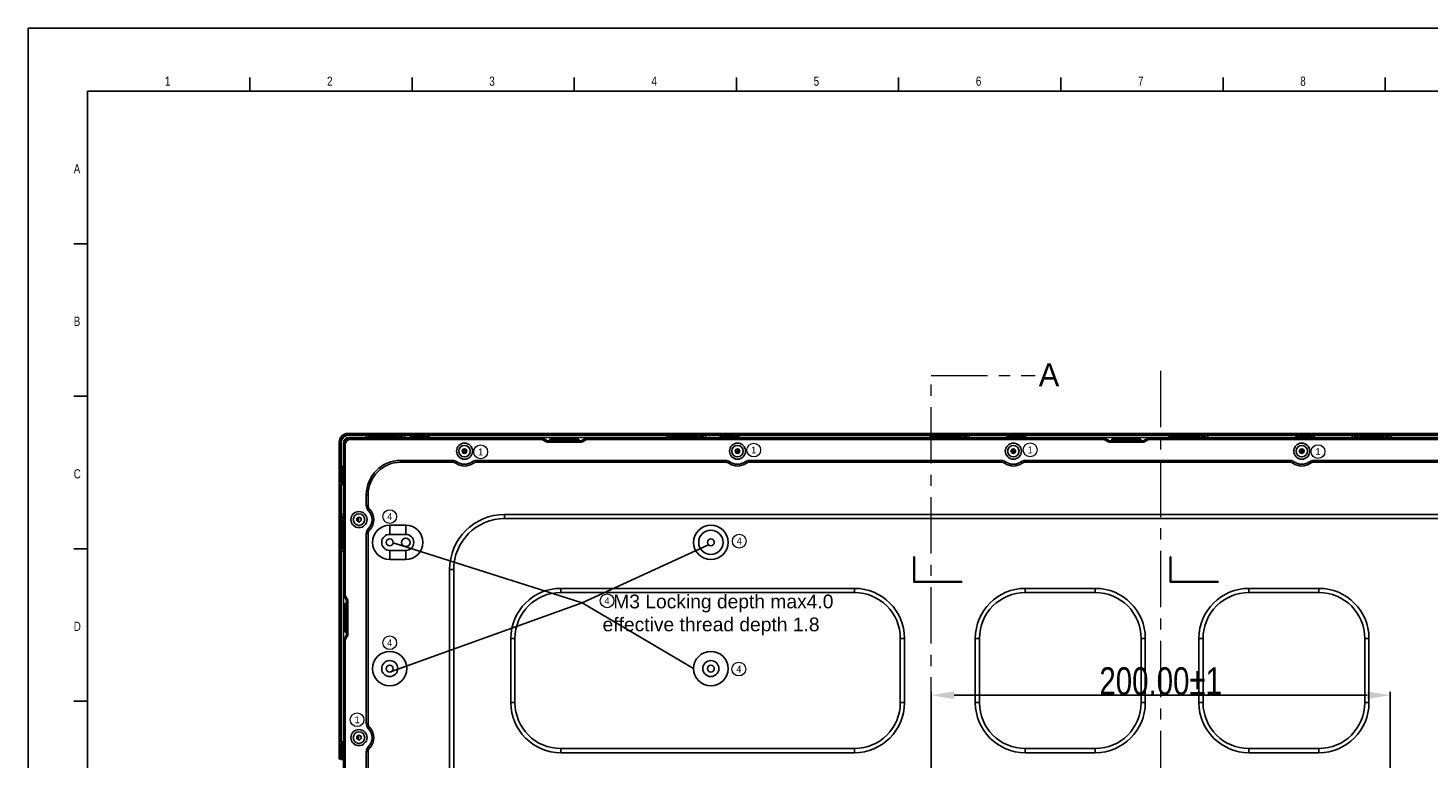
# Model space of a CAD drawing. Header units: millimetres. Extents: x 0 to 3401, y -1 to 1189.
# Tile 26 of 40: x 1719 to 2330, y 870 to 1189. Entities that reach past the tile are written whole.
import ezdxf
from ezdxf.enums import TextEntityAlignment as Align

# ---------------------------------------------------------------- set-up
doc = ezdxf.new("R2010")
doc.units = ezdxf.units.MM
doc.header["$LTSCALE"] = 65.395
doc.header["$PDMODE"] = 3
doc.header["$PDSIZE"] = 8
doc.linetypes.add('CENTER', pattern=[0.6, 0.375, -0.075, 0.075, -0.075])
doc.layers.get('0').update_dxf_attribs({"linetype": 'CONTINUOUS'})
doc.layers.get('Defpoints').update_dxf_attribs({"linetype": 'CONTINUOUS'})
doc.layers.add('02___PRT_ALL_AXES', color=7, linetype='CONTINUOUS')
doc.layers.add('from', color=7, linetype='CONTINUOUS', lineweight=13)
doc.styles.add('DIM', font='romans.shx', dxfattribs={"width": 0.9, "height": 2})
doc.styles.add('ROMANC', font='txt')
doc.styles.get("Standard").update_dxf_attribs({"font": 'txt', "width": 0.8})
doc.styles.add('TXT', font='txt')
doc.dimstyles.new('1-1', dxfattribs={"dimtxt": 2.2, "dimasz": 2.2, "dimexe": 1.25, "dimexo": 0.625, "dimgap": 1, "dimtad": 1, "dimzin": 0, "dimdsep": 46, "dimtxsty": 'DIM', "dimcen": 1.5, "dimadec": 0, "dimazin": 0, "dimtfac": 1, "dimtofl": 0, "dimtmove": 0, "dimatfit": 3, "dimfxl": 1, "dimtolj": 1, "dimtzin": 0, "dimarcsym": 0})
doc.dimstyles.new('1-1-1.5', dxfattribs={"dimtxt": 6, "dimasz": 5, "dimexe": 1.5, "dimexo": 1.5, "dimgap": 0.1, "dimtad": 1, "dimzin": 0, "dimdsep": 46, "dimtxsty": 'Standard', "dimcen": 1, "dimclrd": 2, "dimclre": 2, "dimclrt": 2, "dimazin": 0, "dimtfac": 1, "dimtofl": 0, "dimtmove": 0, "dimatfit": 3, "dimfxl": 1, "dimtolj": 1, "dimtzin": 0, "dimlwd": -1, "dimlwe": -1, "dimarcsym": 0})

# ---------------------------------------------------------------- blocks, each defined once
blk = doc.blocks.new('*D19')
at = {"transparency": 16777216}
for p, q in [((2113.11, 856.36), (2113.11, 899.27)), ((2123.11, 897.77), (2303.11, 897.77)), ((2313.11, 856.36), (2313.11, 899.27))]:
    blk.add_line(p, q, dxfattribs=at)
for points in [[(2123.11, 899.43), (2123.11, 896.1), (2113.11, 897.77)], [(2303.11, 899.43), (2303.11, 896.1), (2313.11, 897.77)]]:
    blk.add_solid(points, dxfattribs=at)
at = {"layer": 'Defpoints', "color": 0, "transparency": 16777216}
for p in [(2313.11, 897.77), (2113.11, 854.86), (2313.11, 854.86)]:
    blk.add_point(p, dxfattribs=at)
at = {"transparency": 16777216, "insert": (2213.11, 903.87), "char_height": 12, "attachment_point": 5}
blk.add_mtext('\\A1;200.00%%P1', dxfattribs=at)

msp = doc.modelspace()

# ---------------------------------------------------------------- linework, layer by layer
at = {"color": 7, "linetype": 'Continuous'}
for p, q in [((1719.317, -0.828), (1719.317, 1188.526)), ((1719.317, 1188.526), (3400.817, 1188.526)), ((1816.023, 1160.997), (1816.023, 1166.996)), ((1886.734, 1160.997), (1886.734, 1166.996)), ((1957.445, 1160.997), (1957.445, 1166.996)), ((2028.155, 1160.997), (2028.155, 1166.996)), ((2098.866, 1160.997), (2098.866, 1166.996)), ((2169.577, 1160.997), (2169.577, 1166.996)), ((2240.287, 1160.997), (2240.287, 1166.996)), ((2310.998, 1160.997), (2310.998, 1166.996)), ((1739.314, 1094.529), (1745.313, 1094.529)), ((1739.314, 1028.061), (1745.313, 1028.061)), ((1855.007, 997.234), (1855.007, 1008.084)), ((1855.607, 997.483), (1855.607, 1008.084)), ((1855.807, 998.034), (1855.807, 1007.584)), ((1856.807, 975.534), (1856.807, 1007.584)), ((1858.807, 1011.884), (1887.107, 1011.884)), ((1858.807, 1011.284), (1886.859, 1011.284)), ((1859.307, 1011.084), (1867.607, 1011.084)), ((1859.307, 1010.084), (1867.607, 1010.084)), ((1860.007, 1011.284), (1860.007, 1011.884)), ((1860.007, 1009.884), (1860.007, 1009.284)), ((1860.007, 1009.884), (1943.441, 1009.884)), ((1943.441, 1009.284), (1860.007, 1009.284)), ((1862.007, 1011.884), (1862.007, 1011.284)), ((1866.607, 1010.084), (1866.607, 1011.084)), ((1867.607, 1011.084), (1867.607, 1010.084)), ((1867.863, 1011.084), (1868.607, 1011.084)), ((1868.107, 1011.084), (1868.107, 1010.084)), ((1868.107, 1010.084), (1868.851, 1010.084)), ((1868.607, 1010.084), (1868.607, 1011.084)), ((1869.107, 1010.084), (1869.107, 1011.084)), ((1869.107, 1011.084), (1881.107, 1011.084)), ((1881.107, 1010.084), (1869.107, 1010.084)), ((1870.107, 1011.084), (1870.107, 1010.384)), ((1880.107, 1010.384), (1870.107, 1010.384)), ((1872.107, 1009.884), (1872.274, 1010.084)), ((1873.055, 1010.084), (1872.888, 1009.884)), ((1873.607, 1009.884), (1873.607, 1010.084)), ((1876.607, 1009.884), (1876.607, 1010.084)), ((1877.326, 1009.884), (1877.16, 1010.084)), ((1877.941, 1010.084), (1878.107, 1009.884)), ((1880.107, 1010.384), (1880.107, 1011.084)), ((1881.107, 1011.084), (1881.107, 1010.084)), ((1881.363, 1011.084), (1882.107, 1011.084)), ((1881.607, 1011.084), (1881.607, 1010.084)), ((1881.607, 1010.084), (1882.351, 1010.084)), ((1882.107, 1010.084), (1882.107, 1011.084)), ((1882.607, 1010.084), (1882.607, 1011.084)), ((1882.607, 1011.084), (1885.607, 1011.084)), ((1882.607, 1010.084), (1998.607, 1010.084)), ((1883.607, 1011.084), (1883.607, 1010.084)), ((1885.607, 1011.084), (1886.107, 1010.684)), ((1886.107, 1010.684), (1894.107, 1010.684)), ((1886.859, 1011.284), (1887.459, 1010.684)), ((1887.107, 1011.884), (1887.707, 1011.284)), ((1892.875, 1011.884), (1887.339, 1011.884)), ((1887.707, 1011.284), (1892.507, 1011.284)), ((1893.107, 1011.884), (1892.507, 1011.284)), ((1893.356, 1011.284), (1892.756, 1010.684)), ((1893.107, 1011.884), (2022.107, 1011.884)), ((1893.356, 1011.284), (2021.859, 1011.284)), ((1894.107, 1010.684), (1894.607, 1011.084)), ((1894.607, 1011.084), (1998.607, 1011.084)), ((1943.441, 1009.284), (1943.441, 1009.884)), ((1943.75, 1009.799), (1943.441, 1009.284)), ((1943.441, 1009.284), (1945.158, 1008.254)), ((1943.75, 1009.799), (1945.465, 1008.77)), ((1945.156, 1008.255), (1945.465, 1008.77)), ((1945.773, 1008.684), (1945.773, 1008.084)), ((1945.773, 1008.684), (1960.441, 1008.684)), ((1945.773, 1008.084), (1960.443, 1008.084)), ((1946.807, 1009.334), (1946.807, 1008.684)), ((1946.807, 1009.334), (1947.107, 1009.034)), ((1959.407, 1009.334), (1946.807, 1009.334)), ((1947.107, 1009.034), (1947.107, 1008.684)), ((1959.107, 1009.034), (1947.107, 1009.034)), ((1947.107, 1008.784), (1959.107, 1008.784)), ((1959.407, 1009.334), (1959.107, 1009.034)), ((1959.107, 1008.684), (1959.107, 1009.034)), ((1959.407, 1008.684), (1959.407, 1009.334)), ((1960.441, 1008.084), (1960.441, 1008.684)), ((1960.75, 1008.77), (1962.465, 1009.799)), ((1960.75, 1008.77), (1961.058, 1008.255)), ((1961.058, 1008.255), (1962.773, 1009.284)), ((1962.773, 1009.284), (1962.465, 1009.799)), ((1962.773, 1009.884), (1962.773, 1009.284)), ((1962.773, 1009.884), (2188.441, 1009.884)), ((2188.441, 1009.284), (1962.773, 1009.284)), ((1997.607, 1010.084), (1997.607, 1011.084)), ((1998.607, 1011.084), (1998.607, 1010.084)), ((1998.863, 1011.084), (1999.607, 1011.084)), ((1999.107, 1011.084), (1999.107, 1010.084)), ((1999.107, 1010.084), (1999.851, 1010.084)), ((1999.607, 1010.084), (1999.607, 1011.084)), ((2000.107, 1010.084), (2000.107, 1011.084)), ((2000.107, 1011.084), (2012.107, 1011.084)), ((2012.107, 1010.084), (2000.107, 1010.084)), ((2001.107, 1011.084), (2001.107, 1010.384)), ((2011.107, 1010.384), (2001.107, 1010.384)), ((2003.107, 1009.884), (2003.274, 1010.084)), ((2004.055, 1010.084), (2003.888, 1009.884)), ((2004.607, 1009.884), (2004.607, 1010.084)), ((2007.607, 1009.884), (2007.607, 1010.084)), ((2008.326, 1009.884), (2008.16, 1010.084)), ((2008.941, 1010.084), (2009.107, 1009.884)), ((2011.107, 1010.384), (2011.107, 1011.084)), ((2012.107, 1011.084), (2012.107, 1010.084)), ((2012.363, 1011.084), (2013.107, 1011.084)), ((2012.607, 1011.084), (2012.607, 1010.084)), ((2012.607, 1010.084), (2013.351, 1010.084)), ((2013.107, 1010.084), (2013.107, 1011.084)), ((2013.607, 1010.084), (2013.607, 1011.084)), ((2013.607, 1011.084), (2020.607, 1011.084)), ((2013.607, 1010.084), (2113.607, 1010.084)), ((2014.607, 1011.084), (2014.607, 1010.084)), ((2020.607, 1011.084), (2021.107, 1010.684)), ((2021.107, 1010.684), (2029.107, 1010.684)), ((2021.859, 1011.284), (2022.459, 1010.684)), ((2022.107, 1011.884), (2022.707, 1011.284)), ((2027.875, 1011.884), (2022.339, 1011.884)), ((2022.707, 1011.284), (2027.507, 1011.284)), ((2028.107, 1011.884), (2027.507, 1011.284)), ((2028.356, 1011.284), (2027.756, 1010.684)), ((2028.107, 1011.884), (2147.107, 1011.884)), ((2028.356, 1011.284), (2146.859, 1011.284)), ((2029.107, 1010.684), (2029.607, 1011.084)), ((2029.607, 1011.084), (2113.607, 1011.084)), ((2112.607, 1010.084), (2112.607, 1011.084)), ((2113.607, 1011.084), (2113.607, 1010.084)), ((2113.863, 1011.084), (2114.607, 1011.084)), ((2114.107, 1011.084), (2114.107, 1010.084)), ((2114.107, 1010.084), (2114.851, 1010.084)), ((2114.607, 1010.084), (2114.607, 1011.084)), ((2115.107, 1010.084), (2115.107, 1011.084)), ((2115.107, 1011.084), (2127.107, 1011.084)), ((2127.107, 1010.084), (2115.107, 1010.084)), ((2116.107, 1011.084), (2116.107, 1010.384)), ((2126.107, 1010.384), (2116.107, 1010.384)), ((2118.107, 1009.884), (2118.274, 1010.084)), ((2119.055, 1010.084), (2118.888, 1009.884)), ((2119.607, 1009.884), (2119.607, 1010.084)), ((2122.607, 1009.884), (2122.607, 1010.084)), ((2123.326, 1009.884), (2123.16, 1010.084)), ((2123.941, 1010.084), (2124.107, 1009.884)), ((2126.107, 1010.384), (2126.107, 1011.084)), ((2127.107, 1011.084), (2127.107, 1010.084)), ((2127.363, 1011.084), (2128.107, 1011.084)), ((2127.607, 1011.084), (2127.607, 1010.084)), ((2127.607, 1010.084), (2128.351, 1010.084)), ((2128.107, 1010.084), (2128.107, 1011.084)), ((2128.607, 1010.084), (2128.607, 1011.084)), ((2128.607, 1011.084), (2145.607, 1011.084)), ((2128.607, 1010.084), (2217.607, 1010.084)), ((2129.607, 1011.084), (2129.607, 1010.084)), ((2145.607, 1011.084), (2146.107, 1010.684)), ((2146.107, 1010.684), (2154.107, 1010.684)), ((2146.859, 1011.284), (2147.459, 1010.684)), ((2147.107, 1011.884), (2147.707, 1011.284)), ((2152.875, 1011.884), (2147.339, 1011.884)), ((2147.707, 1011.284), (2152.507, 1011.284)), ((2153.107, 1011.884), (2152.507, 1011.284)), ((2153.356, 1011.284), (2152.756, 1010.684)), ((2153.107, 1011.884), (2273.107, 1011.884)), ((2153.356, 1011.284), (2272.859, 1011.284)), ((2154.107, 1010.684), (2154.607, 1011.084)), ((2154.607, 1011.084), (2217.607, 1011.084)), ((2188.441, 1009.284), (2188.441, 1009.884)), ((2188.75, 1009.799), (2188.441, 1009.284)), ((2188.441, 1009.284), (2190.158, 1008.254)), ((2188.75, 1009.799), (2190.465, 1008.77)), ((2190.156, 1008.255), (2190.465, 1008.77)), ((2190.773, 1008.684), (2190.773, 1008.084)), ((2190.773, 1008.684), (2205.441, 1008.684)), ((2190.773, 1008.084), (2205.443, 1008.084)), ((2191.807, 1009.334), (2191.807, 1008.684)), ((2191.807, 1009.334), (2192.107, 1009.034)), ((2204.407, 1009.334), (2191.807, 1009.334)), ((2192.107, 1009.034), (2192.107, 1008.684)), ((2204.107, 1009.034), (2192.107, 1009.034)), ((2192.107, 1008.784), (2204.107, 1008.784)), ((2204.407, 1009.334), (2204.107, 1009.034)), ((2204.107, 1008.684), (2204.107, 1009.034)), ((2204.407, 1008.684), (2204.407, 1009.334)), ((2205.441, 1008.084), (2205.441, 1008.684)), ((2205.75, 1008.77), (2207.465, 1009.799)), ((2205.75, 1008.77), (2206.058, 1008.255)), ((2206.058, 1008.255), (2207.773, 1009.284)), ((2207.773, 1009.284), (2207.465, 1009.799)), ((2207.773, 1009.884), (2207.773, 1009.284)), ((2207.773, 1009.884), (2463.441, 1009.884)), ((2463.441, 1009.284), (2207.773, 1009.284)), ((2216.607, 1010.084), (2216.607, 1011.084)), ((2217.607, 1011.084), (2217.607, 1010.084)), ((2217.863, 1011.084), (2218.607, 1011.084)), ((2218.107, 1011.084), (2218.107, 1010.084)), ((2218.107, 1010.084), (2218.851, 1010.084)), ((2218.607, 1010.084), (2218.607, 1011.084)), ((2219.107, 1010.084), (2219.107, 1011.084)), ((2219.107, 1011.084), (2231.107, 1011.084)), ((2231.107, 1010.084), (2219.107, 1010.084)), ((2220.107, 1011.084), (2220.107, 1010.384)), ((2230.107, 1010.384), (2220.107, 1010.384)), ((2222.107, 1009.884), (2222.274, 1010.084)), ((2227.941, 1010.084), (2228.107, 1009.884)), ((2230.107, 1010.384), (2230.107, 1011.084)), ((2231.107, 1011.084), (2231.107, 1010.084)), ((2231.363, 1011.084), (2232.107, 1011.084)), ((2231.607, 1011.084), (2231.607, 1010.084)), ((2231.607, 1010.084), (2232.351, 1010.084)), ((2232.107, 1010.084), (2232.107, 1011.084)), ((2232.607, 1010.084), (2232.607, 1011.084)), ((2232.607, 1011.084), (2271.607, 1011.084)), ((2232.607, 1010.084), (2297.607, 1010.084)), ((2233.607, 1011.084), (2233.607, 1010.084)), ((2271.607, 1011.084), (2272.107, 1010.684)), ((2272.107, 1010.684), (2280.107, 1010.684)), ((2272.859, 1011.284), (2273.459, 1010.684)), ((2273.107, 1011.884), (2273.707, 1011.284)), ((2278.875, 1011.884), (2273.339, 1011.884)), ((2273.707, 1011.284), (2278.507, 1011.284)), ((2279.107, 1011.884), (2278.507, 1011.284)), ((2279.356, 1011.284), (2278.756, 1010.684)), ((2279.107, 1011.884), (2398.107, 1011.884)), ((2279.356, 1011.284), (2397.859, 1011.284)), ((2280.107, 1010.684), (2280.607, 1011.084)), ((2280.607, 1011.084), (2297.607, 1011.084)), ((2296.607, 1010.084), (2296.607, 1011.084)), ((2297.607, 1011.084), (2297.607, 1010.084)), ((2297.863, 1011.084), (2298.607, 1011.084)), ((2298.107, 1011.084), (2298.107, 1010.084)), ((2298.107, 1010.084), (2298.851, 1010.084)), ((2298.607, 1010.084), (2298.607, 1011.084)), ((2299.107, 1010.084), (2299.107, 1011.084)), ((2299.107, 1011.084), (2311.107, 1011.084)), ((2311.107, 1010.084), (2299.107, 1010.084)), ((2300.107, 1011.084), (2300.107, 1010.384)), ((2310.107, 1010.384), (2300.107, 1010.384)), ((2302.107, 1009.884), (2302.274, 1010.084)), ((2303.055, 1010.084), (2302.888, 1009.884)), ((2303.607, 1009.884), (2303.607, 1010.084)), ((2306.607, 1009.884), (2306.607, 1010.084)), ((2307.326, 1009.884), (2307.16, 1010.084)), ((2307.941, 1010.084), (2308.107, 1009.884)), ((2310.107, 1010.384), (2310.107, 1011.084)), ((2311.107, 1011.084), (2311.107, 1010.084)), ((2311.363, 1011.084), (2312.107, 1011.084)), ((2311.607, 1011.084), (2311.607, 1010.084)), ((2311.607, 1010.084), (2312.351, 1010.084)), ((2312.107, 1010.084), (2312.107, 1011.084)), ((2312.607, 1010.084), (2312.607, 1011.084)), ((2312.607, 1011.084), (2396.607, 1011.084)), ((2312.607, 1010.084), (2412.607, 1010.084)), ((2313.607, 1011.084), (2313.607, 1010.084)), ((1855.007, 1006.884), (1855.607, 1006.884)), ((1855.607, 1004.884), (1855.007, 1004.884)), ((1857.007, 941.2), (1857.007, 1006.884)), ((1857.607, 1006.884), (1857.007, 1006.884)), ((1857.607, 1006.884), (1857.607, 941.2)), ((1908.627, 1004.2), (1910.627, 1004.2)), ((1910.627, 1003.917), (1908.627, 1003.917)), ((1908.733, 1004.534), (1910.522, 1004.534)), ((1908.753, 1003.681), (1910.501, 1003.681)), ((1910.384, 1003.534), (1908.87, 1003.534)), ((2027.647, 1004.2), (2029.647, 1004.2)), ((2029.647, 1003.917), (2027.647, 1003.917)), ((2027.753, 1004.534), (2029.542, 1004.534)), ((2027.773, 1003.681), (2029.521, 1003.681)), ((2029.404, 1003.534), (2027.89, 1003.534)), ((2147.887, 1004.2), (2149.887, 1004.2)), ((2149.887, 1003.917), (2147.887, 1003.917)), ((2147.993, 1004.534), (2149.782, 1004.534)), ((2148.013, 1003.681), (2149.761, 1003.681)), ((2149.644, 1003.534), (2148.13, 1003.534)), ((2273.617, 1004.2), (2275.617, 1004.2)), ((2275.617, 1003.917), (2273.617, 1003.917)), ((2273.723, 1004.534), (2275.512, 1004.534)), ((2273.743, 1003.681), (2275.491, 1003.681)), ((2275.374, 1003.534), (2273.86, 1003.534)), ((1855.007, 997.234), (1855.607, 996.634)), ((1855.007, 996.949), (1855.007, 990.122)), ((1855.607, 997.483), (1856.207, 996.883)), ((1855.607, 996.634), (1855.607, 990.434)), ((1856.207, 997.534), (1855.807, 998.034)), ((1856.207, 989.534), (1856.207, 997.534)), ((1881.807, 1000.134), (1881.807, 999.334)), ((1904.475, 1000.134), (1881.807, 1000.134)), ((1904.475, 999.334), (1881.807, 999.334)), ((1904.475, 1000.134), (1904.475, 999.334)), ((1906.251, 999.551), (1905.778, 998.907)), ((1913.003, 999.551), (1913.477, 998.907)), ((1914.78, 1000.134), (1914.78, 999.334)), ((2023.495, 1000.134), (1914.78, 1000.134)), ((2023.495, 999.334), (1914.78, 999.334)), ((2023.495, 1000.134), (2023.495, 999.334)), ((2025.271, 999.551), (2024.798, 998.907)), ((2032.023, 999.551), (2032.497, 998.907)), ((2033.8, 1000.134), (2033.8, 999.334)), ((2143.735, 1000.134), (2033.8, 1000.134)), ((2143.735, 999.334), (2033.8, 999.334)), ((2143.735, 1000.134), (2143.735, 999.334)), ((2145.511, 999.551), (2145.038, 998.907)), ((2152.263, 999.551), (2152.737, 998.907)), ((2154.04, 1000.134), (2154.04, 999.334)), ((2269.465, 1000.134), (2154.04, 1000.134)), ((2269.465, 999.334), (2154.04, 999.334)), ((2269.465, 1000.134), (2269.465, 999.334)), ((2271.241, 999.551), (2270.768, 998.907)), ((2277.993, 999.551), (2278.467, 998.907)), ((2279.77, 1000.134), (2279.77, 999.334)), ((2390.295, 1000.134), (2279.77, 1000.134)), ((2390.295, 999.334), (2279.77, 999.334)), ((1855.007, 989.834), (1855.607, 990.434)), ((1855.007, 877.234), (1855.007, 989.834)), ((1855.607, 989.586), (1856.207, 990.186)), ((1855.607, 877.483), (1855.607, 989.586)), ((1855.807, 989.034), (1856.207, 989.534)), ((1855.807, 975.534), (1855.807, 989.034)), ((1866.807, 985.134), (1866.807, 980.407)), ((1866.807, 985.134), (1867.607, 985.134)), ((1867.607, 985.134), (1867.607, 980.407)), ((1867.607, 980.407), (1866.807, 980.407)), ((1867.669, 978.303), (1868.239, 978.864)), ((1855.807, 976.534), (1856.807, 976.534)), ((1856.807, 975.534), (1855.807, 975.534)), ((1855.807, 974.29), (1855.807, 975.034)), ((1856.807, 975.034), (1855.807, 975.034)), ((1855.807, 974.534), (1856.807, 974.534)), ((1855.807, 963.034), (1855.807, 974.034)), ((1855.807, 974.034), (1856.807, 974.034)), ((1856.507, 973.034), (1855.807, 973.034)), ((1856.507, 973.034), (1856.507, 964.034)), ((1856.807, 974.534), (1856.807, 975.278)), ((1856.807, 974.034), (1856.807, 963.034)), ((1856.807, 971.367), (1857.007, 971.534)), ((1857.007, 970.753), (1856.807, 970.586)), ((1862.742, 973.807), (1862.742, 974.798)), ((1863.024, 975.086), (1863.024, 973.52)), ((1863.261, 973.397), (1863.261, 975.212)), ((1863.407, 975.25), (1863.407, 973.357)), ((1877.007, 971.884), (1877.007, 967.884)), ((1877.007, 971.884), (1884.007, 971.884)), ((1884.007, 971.884), (1884.007, 967.884)), ((1927.107, 976.534), (1927.107, 974.734)), ((1927.107, 976.534), (2509.107, 976.534)), ((1927.107, 974.734), (2509.107, 974.734)), ((1857.007, 970.034), (1856.807, 970.034)), ((1857.007, 967.034), (1856.807, 967.034)), ((1856.807, 966.482), (1857.007, 966.315)), ((1857.007, 965.534), (1856.807, 965.701)), ((1866.807, 968.201), (1866.807, 885.407)), ((1866.807, 968.201), (1867.607, 968.201)), ((1867.607, 968.201), (1867.607, 885.407)), ((1867.669, 970.305), (1868.239, 969.744)), ((1877.007, 967.884), (1884.007, 967.884)), ((1739.314, 961.593), (1745.313, 961.593)), ((1855.807, 964.034), (1856.507, 964.034)), ((1856.807, 963.034), (1855.807, 963.034)), ((1855.807, 961.79), (1855.807, 962.534)), ((1856.807, 962.534), (1855.807, 962.534)), ((1855.807, 962.034), (1856.807, 962.034)), ((1855.807, 878.034), (1855.807, 961.534)), ((1855.807, 961.534), (1856.807, 961.534)), ((1856.807, 960.534), (1855.807, 960.534)), ((1856.807, 962.034), (1856.807, 962.778)), ((1856.807, 865.534), (1856.807, 961.534)), ((1877.007, 956.884), (1877.007, 960.884)), ((1884.007, 960.884), (1877.007, 960.884)), ((1884.007, 956.884), (1884.007, 960.884)), ((1884.007, 956.884), (1877.007, 956.884)), ((1903.107, 763.534), (1903.107, 952.534)), ((1903.107, 952.534), (1904.907, 952.534)), ((1904.907, 763.534), (1904.907, 952.534)), ((2105.457, 947.034), (2105.457, 958.034)), ((2105.457, 958.034), (2105.757, 958.034)), ((2105.757, 958.034), (2105.757, 947.334)), ((2217.207, 947.034), (2217.207, 958.034)), ((2217.207, 958.034), (2217.507, 958.034)), ((2217.507, 958.034), (2217.507, 947.334)), ((2126.457, 947.034), (2105.457, 947.034)), ((2105.757, 947.334), (2126.457, 947.334)), ((2126.457, 947.334), (2126.457, 947.034)), ((2238.207, 947.034), (2217.207, 947.034)), ((2217.507, 947.334), (2238.207, 947.334)), ((2238.207, 947.334), (2238.207, 947.034)), ((1857.007, 941.2), (1857.607, 941.2)), ((1857.607, 941.2), (1857.093, 940.892)), ((1858.122, 939.177), (1857.093, 940.892)), ((1858.636, 939.485), (1857.607, 941.2)), ((1951.607, 942.534), (1951.607, 944.334)), ((2079.607, 944.334), (1951.607, 944.334)), ((2079.607, 942.534), (1951.607, 942.534)), ((2079.607, 942.534), (2079.607, 944.334)), ((2154.107, 942.534), (2154.107, 944.334)), ((2184.607, 944.334), (2154.107, 944.334)), ((2184.607, 942.534), (2154.107, 942.534)), ((2184.607, 942.534), (2184.607, 944.334)), ((2251.607, 942.534), (2251.607, 944.334)), ((2282.107, 944.334), (2251.607, 944.334)), ((2282.107, 942.534), (2251.607, 942.534)), ((2282.107, 942.534), (2282.107, 944.334)), ((1857.607, 937.834), (1857.607, 925.234)), ((1857.607, 937.834), (1857.907, 937.534)), ((1858.207, 937.834), (1857.607, 937.834)), ((1857.907, 937.534), (1857.907, 925.534)), ((1858.207, 937.534), (1857.907, 937.534)), ((1858.107, 925.534), (1858.107, 937.534)), ((1858.122, 939.177), (1858.636, 939.485)), ((1858.207, 924.2), (1858.207, 938.868)), ((1858.807, 938.868), (1858.207, 938.868)), ((1858.807, 924.2), (1858.807, 938.87)), ((1857.007, 726.2), (1857.007, 921.868)), ((1857.607, 921.868), (1857.007, 921.868)), ((1857.093, 922.177), (1858.122, 923.892)), ((1857.093, 922.177), (1857.607, 921.868)), ((1857.607, 925.234), (1857.907, 925.534)), ((1857.607, 925.234), (1858.207, 925.234)), ((1857.607, 921.868), (1858.637, 923.585)), ((1857.607, 921.868), (1857.607, 726.2)), ((1857.907, 925.534), (1858.207, 925.534)), ((1858.636, 923.583), (1858.122, 923.892)), ((1858.207, 924.2), (1858.807, 924.2)), ((1929.807, 922.534), (1929.807, 894.534)), ((1931.607, 922.534), (1929.807, 922.534)), ((1931.607, 922.534), (1931.607, 894.534)), ((2099.607, 894.534), (2099.607, 922.534)), ((2099.607, 922.534), (2101.407, 922.534)), ((2101.407, 894.534), (2101.407, 922.534)), ((2132.307, 922.534), (2132.307, 894.534)), ((2134.107, 922.534), (2132.307, 922.534)), ((2134.107, 922.534), (2134.107, 894.534)), ((2204.607, 894.534), (2204.607, 922.534)), ((2204.607, 922.534), (2206.407, 922.534)), ((2206.407, 894.534), (2206.407, 922.534)), ((2229.807, 922.534), (2229.807, 894.534)), ((2231.607, 922.534), (2229.807, 922.534)), ((2231.607, 922.534), (2231.607, 894.534)), ((2302.107, 894.534), (2302.107, 922.534)), ((2302.107, 922.534), (2303.907, 922.534)), ((2303.907, 894.534), (2303.907, 922.534)), ((1739.314, 895.125), (1745.313, 895.125)), ((1931.607, 894.534), (1929.807, 894.534)), ((2099.607, 894.534), (2101.407, 894.534)), ((2134.107, 894.534), (2132.307, 894.534)), ((2204.607, 894.534), (2206.407, 894.534)), ((2231.607, 894.534), (2229.807, 894.534)), ((2302.107, 894.534), (2303.907, 894.534)), ((1867.607, 885.407), (1866.807, 885.407)), ((1862.742, 878.807), (1862.742, 879.798)), ((1863.024, 880.086), (1863.024, 878.52)), ((1863.261, 878.397), (1863.261, 880.212)), ((1863.407, 880.25), (1863.407, 878.357)), ((1867.669, 883.303), (1868.239, 883.864)), ((1855.007, 877.234), (1855.607, 876.634)), ((1855.007, 876.949), (1855.007, 870.122)), ((1855.607, 877.483), (1856.207, 876.883)), ((1855.607, 876.634), (1855.607, 870.434)), ((1856.207, 877.534), (1855.807, 878.034)), ((1856.207, 869.534), (1856.207, 877.534)), ((1866.807, 873.201), (1866.807, 790.407)), ((1866.807, 873.201), (1867.607, 873.201)), ((1867.607, 873.201), (1867.607, 790.407)), ((1867.669, 875.305), (1868.239, 874.744)), ((1951.607, 874.534), (1951.607, 872.734)), ((1951.607, 874.534), (2079.607, 874.534)), ((2079.607, 874.534), (2079.607, 872.734)), ((2154.107, 874.534), (2154.107, 872.734)), ((2154.107, 874.534), (2184.607, 874.534)), ((2184.607, 874.534), (2184.607, 872.734)), ((2251.607, 874.534), (2251.607, 872.734)), ((2251.607, 874.534), (2282.107, 874.534)), ((2282.107, 874.534), (2282.107, 872.734)), ((1855.007, 869.834), (1855.607, 870.434)), ((1855.607, 869.586), (1856.207, 870.186)), ((1951.607, 872.734), (2079.607, 872.734)), ((2154.107, 872.734), (2184.607, 872.734)), ((2251.607, 872.734), (2282.107, 872.734))]:
    msp.add_line(p, q, dxfattribs=at)
at = {"color": 6, "linetype": 'Continuous'}
for p, q in [((1745.313, 31.04), (1745.313, 1160.997)), ((1745.313, 1160.997), (3371.658, 1160.997))]:
    msp.add_line(p, q, dxfattribs=at)
at = {"color": 1, "linetype": 'CENTER', "lineweight": 0}
msp.add_line((2213.107, 1039.174), (2213.107, 605.134), dxfattribs=at)
at = {"color": 5, "linetype": 'CENTER', "lineweight": 0}
for p, q in [((2113.107, 567.18), (2113.107, 1037.063)), ((2113.107, 1037.063), (2158.436, 1037.063))]:
    msp.add_line(p, q, dxfattribs=at)
at = {"color": 7, "linetype": 'Continuous'}
for centre, radius in [((1909.627, 1004.144), 3.5), ((2028.647, 1004.144), 3.5), ((2148.887, 1004.144), 3.5), ((2274.617, 1004.144), 3.5), ((1909.627, 1004.144), 2.5), ((1909.627, 1004.144), 1), ((2028.647, 1004.144), 2.5), ((2028.647, 1004.144), 1), ((2148.887, 1004.144), 2.5), ((2148.887, 1004.144), 1), ((2274.617, 1004.144), 2.5), ((2274.617, 1004.144), 1), ((1863.607, 974.304), 3.5), ((1863.607, 974.304), 2.5), ((1863.607, 974.304), 1), ((2017.007, 964.384), 7.5), ((1877.007, 964.384), 1.5), ((1884.007, 964.384), 1.85), ((2017.007, 964.384), 5.3), ((2017.007, 964.384), 1.5), ((1877.007, 909.384), 7.5), ((2017.007, 909.384), 7.5), ((1877.007, 909.384), 3.5), ((1877.007, 909.384), 1.5), ((2017.007, 909.384), 3.5), ((2017.007, 909.384), 1.5), ((1863.607, 879.304), 3.5), ((1863.607, 879.304), 2.5), ((1863.607, 879.304), 1)]:
    msp.add_circle(centre, radius, dxfattribs=at)
at = {"color": 0, "linetype": 'Continuous'}
for radius in [7.5, 3.5]:
    msp.add_circle((2017.007, 909.384), radius, dxfattribs=at)
at = {"color": 7, "linetype": 'Continuous'}
for centre, radius, start, end in [((1858.807, 1008.084), 3.8, 90, 180), ((1858.807, 1008.084), 3.2, 90, 180), ((1859.307, 1007.584), 3.5, 90, 180), ((1859.307, 1007.584), 2.5, 90, 180), ((1860.007, 1006.884), 3, 90, 180), ((1860.007, 1006.884), 2.4, 90, 180), ((1870.907, 1009.784), 0.3, 90, 148.248204), ((1879.307, 1009.784), 0.3, 20.311754, 90), ((1893.307, 1009.784), 0.3, 20.311754, 58.248204), ((1943.441, 1009.284), 0.6, 59.036244, 90), ((1945.773, 1009.284), 1.2, 239.134701, 270), ((1945.773, 1009.284), 0.6, 239.036243, 270), ((1960.441, 1009.284), 0.6, 270, 300.963757), ((1960.441, 1009.284), 1.2, 270.098457, 300.963757), ((1962.773, 1009.284), 0.6, 90, 120.963757), ((2001.907, 1009.784), 0.3, 90, 148.248204), ((2010.307, 1009.784), 0.3, 20.311754, 90), ((2028.307, 1009.784), 0.3, 20.311754, 58.248204), ((2116.907, 1009.784), 0.3, 90, 148.248204), ((2125.307, 1009.784), 0.3, 20.311754, 90), ((2153.307, 1009.784), 0.3, 20.311754, 58.248204), ((2188.441, 1009.284), 0.6, 59.036244, 90), ((2190.773, 1009.284), 1.2, 239.134701, 270), ((2190.773, 1009.284), 0.6, 239.036243, 270), ((2205.441, 1009.284), 0.6, 270, 300.963757), ((2205.441, 1009.284), 1.2, 270.098457, 300.963757), ((2207.773, 1009.284), 0.6, 90, 120.963757), ((2220.907, 1009.784), 0.3, 90, 148.248204), ((2229.307, 1009.784), 0.3, 20.311754, 90), ((2279.307, 1009.784), 0.3, 20.311754, 58.248204), ((2300.907, 1009.784), 0.3, 90, 148.248204), ((2309.307, 1009.784), 0.3, 20.311754, 90), ((1857.107, 996.734), 0.3, 110.311754, 148.248204), ((1881.807, 985.134), 15, 90, 179.999997), ((1881.807, 985.134), 14.2, 90, 179.999997), ((1904.475, 997.134), 3, 53.682471, 89.999994), ((1904.475, 997.134), 2.2, 53.682471, 89.999993), ((1909.627, 1004.144), 6.5, 233.682471, 306.317529), ((1909.627, 1004.144), 5.7, 233.682471, 306.317529), ((1914.78, 997.134), 3, 90.000006, 126.317529), ((1914.78, 997.134), 2.2, 90.000006, 126.317529), ((2023.495, 997.134), 3, 53.682471, 89.999994), ((2023.495, 997.134), 2.2, 53.682471, 89.999994), ((2028.647, 1004.144), 6.5, 233.682471, 306.317529), ((2028.647, 1004.144), 5.7, 233.682471, 306.317529), ((2033.8, 997.134), 3, 90.000006, 126.317529), ((2033.8, 997.134), 2.2, 90.000006, 126.317529), ((2143.735, 997.134), 3, 53.682471, 89.999994), ((2143.735, 997.134), 2.2, 53.681653, 89.999994), ((2148.887, 1004.144), 6.5, 233.682748, 306.317529), ((2148.887, 1004.144), 5.7, 233.682471, 306.317529), ((2154.04, 997.134), 3, 90.000006, 126.317529), ((2154.04, 997.134), 2.2, 90.000006, 126.317529), ((2269.465, 997.134), 3, 53.682471, 89.999994), ((2269.465, 997.134), 2.2, 53.681653, 89.999994), ((2274.617, 1004.144), 6.5, 233.682748, 306.317529), ((2274.617, 1004.144), 5.7, 233.682471, 306.317529), ((2279.77, 997.134), 3, 90.000006, 126.317529), ((2279.77, 997.134), 2.2, 90.000006, 126.317529), ((1869.807, 980.407), 3, 180.000007, 224.549579), ((1869.807, 980.407), 2.2, 180.000007, 224.549579), ((1863.607, 974.304), 5.7, 315.450421, 44.549579), ((1863.607, 974.304), 6.5, 315.450421, 44.549579), ((1857.107, 972.734), 0.3, 110.311754, 180), ((1877.007, 964.384), 7.5, 90, 270), ((1884.007, 964.384), 7.5, 270, 90), ((1927.107, 952.534), 24, 90.000002, 179.999999), ((1927.107, 952.534), 22.2, 90, 179.999998), ((1869.807, 968.201), 3, 135.450421, 179.999993), ((1869.807, 968.201), 2.2, 135.450421, 179.999993), ((1877.007, 964.384), 3.5, 90, 270), ((1884.007, 964.384), 3.5, 270, 90), ((1857.107, 964.334), 0.3, 180, 238.248204), ((1857.607, 941.2), 0.6, 180, 210.963757), ((1951.607, 922.534), 21.8, 90.000002, 180.000001), ((1951.607, 922.534), 20, 90, 179.999998), ((2079.607, 922.534), 21.8, 0.000002, 90), ((2079.607, 922.534), 20, 359.999999, 89.999998), ((2154.107, 922.534), 21.8, 90.000002, 180.000001), ((2154.107, 922.534), 20, 90, 179.999998), ((2184.607, 922.534), 21.8, 0.000002, 90), ((2184.607, 922.534), 20, 359.999999, 89.999998), ((2251.607, 922.534), 21.8, 90.000002, 180.000001), ((2251.607, 922.534), 20, 90, 179.999998), ((2282.107, 922.534), 21.8, 0.000002, 90), ((2282.107, 922.534), 20, 359.999999, 89.999998), ((1857.607, 938.868), 0.6, 0, 30.963757), ((1857.607, 938.868), 1.2, 0.098457, 30.963757), ((1857.607, 921.868), 0.6, 149.036244, 180), ((1857.607, 924.2), 0.6, 329.036243, 0), ((1857.607, 924.2), 1.2, 329.134701, 360), ((1951.607, 894.534), 21.8, 180.000002, 270), ((1951.607, 894.534), 20, 179.999999, 269.999998), ((2079.607, 894.534), 21.8, 270.000002, 0.000001), ((2079.607, 894.534), 20, 270, 359.999998), ((2154.107, 894.534), 21.8, 180.000002, 270), ((2154.107, 894.534), 20, 179.999999, 269.999998), ((2184.607, 894.534), 21.8, 270.000002, 0.000001), ((2184.607, 894.534), 20, 270, 359.999998), ((2251.607, 894.534), 21.8, 180.000002, 270), ((2251.607, 894.534), 20, 179.999999, 269.999998), ((2282.107, 894.534), 21.8, 270.000002, 0.000001), ((2282.107, 894.534), 20, 270, 359.999998), ((1869.807, 885.407), 3, 180.000007, 224.549579), ((1869.807, 885.407), 2.2, 180.000007, 224.549579), ((1863.607, 879.304), 5.7, 315.450421, 44.549579), ((1863.607, 879.304), 6.5, 315.450421, 44.549579), ((1857.107, 876.734), 0.3, 110.311754, 148.248204), ((1869.807, 873.201), 3, 135.450421, 179.999993), ((1869.807, 873.201), 2.2, 135.450421, 179.999993)]:
    msp.add_arc(centre, radius, start, end, dxfattribs=at)
for centre, major_axis, start_param, end_param in [((1870.107, 1010.084), (1, 0), 1.5707963, 3.1415927), ((1880.107, 1010.084), (1, 0), 6.2831853, 7.8539816), ((2001.107, 1010.084), (1, 0), 1.5707963, 3.1415927), ((2011.107, 1010.084), (1, 0), 6.2831853, 7.8539816), ((2116.107, 1010.084), (1, 0), 1.5707963, 3.1415927), ((2126.107, 1010.084), (1, 0), 6.2831853, 7.8539816), ((2220.107, 1010.084), (1, 0), 1.5707963, 3.1415927), ((2230.107, 1010.084), (1, 0), 6.2831853, 7.8539816), ((2300.107, 1010.084), (1, 0), 1.5707963, 3.1415927), ((2310.107, 1010.084), (1, 0), 6.2831853, 7.8539816), ((1856.807, 973.034), (0, 1), 6.2831853, 7.8539816), ((1856.807, 964.034), (0, 1), -4.712389, -3.1415927)]:
    msp.add_ellipse(centre, major_axis=major_axis, ratio=0.3, start_param=start_param, end_param=end_param, dxfattribs=at)
at = {"layer": '02___PRT_ALL_AXES', "color": 0, "linetype": 'Continuous'}
msp.add_circle((2017.007, 909.384), 1.5, dxfattribs=at)
at = {"layer": 'from', "color": 4}
for centre in [(2035.71, 1004.619), (2156.224, 1004.701), (1916.658, 1003.829), (2281.701, 1003.959), (1877.007, 975.628), (2029.401, 964.923), (1971.752, 938.931), (1877.007, 920.649), (2029.216, 909.159), (1862.785, 887.075)]:
    msp.add_circle(centre, 3, dxfattribs=at)

# ---------------------------------------------------------------- texts
at = {"color": 7, "linetype": 'Continuous', "char_height": 3.999, "attachment_point": 1, "line_spacing_factor": 0.9}
for s, insert, width in [('1', (1778.986, 1167.361), 3.42805), ('2', (1849.696, 1167.361), 4.71357), ('3', (1920.407, 1167.361), 4.28507), ('4', (1991.118, 1167.361), 4.71357), ('5', (2061.828, 1167.361), 4.28507), ('6', (2132.539, 1167.361), 4.71357), ('7', (2203.25, 1167.361), 4.71357), ('8', (2273.96, 1167.361), 4.71357), ('A', (1739.257, 1129.195), 5.14208), ('B', (1739.257, 1062.726), 4.71357), ('C', (1739.257, 996.258), 4.99924), ('D', (1739.257, 929.79), 5.42775)]:
    msp.add_mtext(s, dxfattribs=dict(at, insert=insert, width=width))
at = {"linetype": 'CENTER', "lineweight": 0, "insert": (2159.981, 1042.403), "char_height": 10, "attachment_point": 1, "style": 'ROMANC'}
msp.add_mtext('{\\C5;A}', dxfattribs=at)
at = {"color": 0, "lineweight": 0, "insert": (1969.815, 941.636), "char_height": 6, "width": 148.72518, "attachment_point": 1, "style": 'ROMANC'}
msp.add_mtext('{\\fArial|b0|i0|c0|p34;  M3 Locking depth max4.0\\Peffective thread depth 1.8}', dxfattribs=at)
at = {"layer": 'from', "color": 6, "style": 'TXT'}
for s, p in [('1', (1916.658, 1003.829)), ('1', (2035.71, 1004.619)), ('1', (2156.224, 1004.701)), ('1', (2281.701, 1003.959)), ('4', (1877.007, 975.628)), ('4', (2029.401, 964.923)), ('4', (1971.752, 938.931)), ('4', (1877.007, 920.649)), ('4', (2029.216, 909.159)), ('1', (1862.785, 887.075))]:
    msp.add_text(s, height=3, dxfattribs=at).set_placement(p, align=Align.MIDDLE)

# ---------------------------------------------------------------- dimensions: what is measured, and where the dimension line sits
at = {"color": 0}
dim = msp.add_linear_dim(base=(2313.107, 897.765), p1=(2113.107, 854.859), p2=(2313.107, 854.859), text='<>%%P1', dimstyle='1-1-1.5', override={"dimtxt": 12, "dimasz": 10, "dimtxsty": 'Standard', "dimclrd": 256, "dimclre": 256, "dimclrt": 256}, dxfattribs=at)
dim.commit()
dim.dimension.update_dxf_attribs({"geometry": '*D19', "text_midpoint": (2213.107, 903.865)})

# ---------------------------------------------------------------- leaders
at = {"color": 0, "lineweight": 0}
for points in [[(1878.485, 964.129), (1960.85, 937.991)], [(2016.008, 963.265), (1960.85, 937.991)], [(1877.307, 907.914), (1960.85, 937.991)], [(2009.507, 909.384), (1960.85, 937.991)]]:
    msp.add_leader(points, dimstyle='1-1', override={"dimgap": 1, "dimtad": 0}, dxfattribs=at)

doc.saveas('drawing.dxf')
